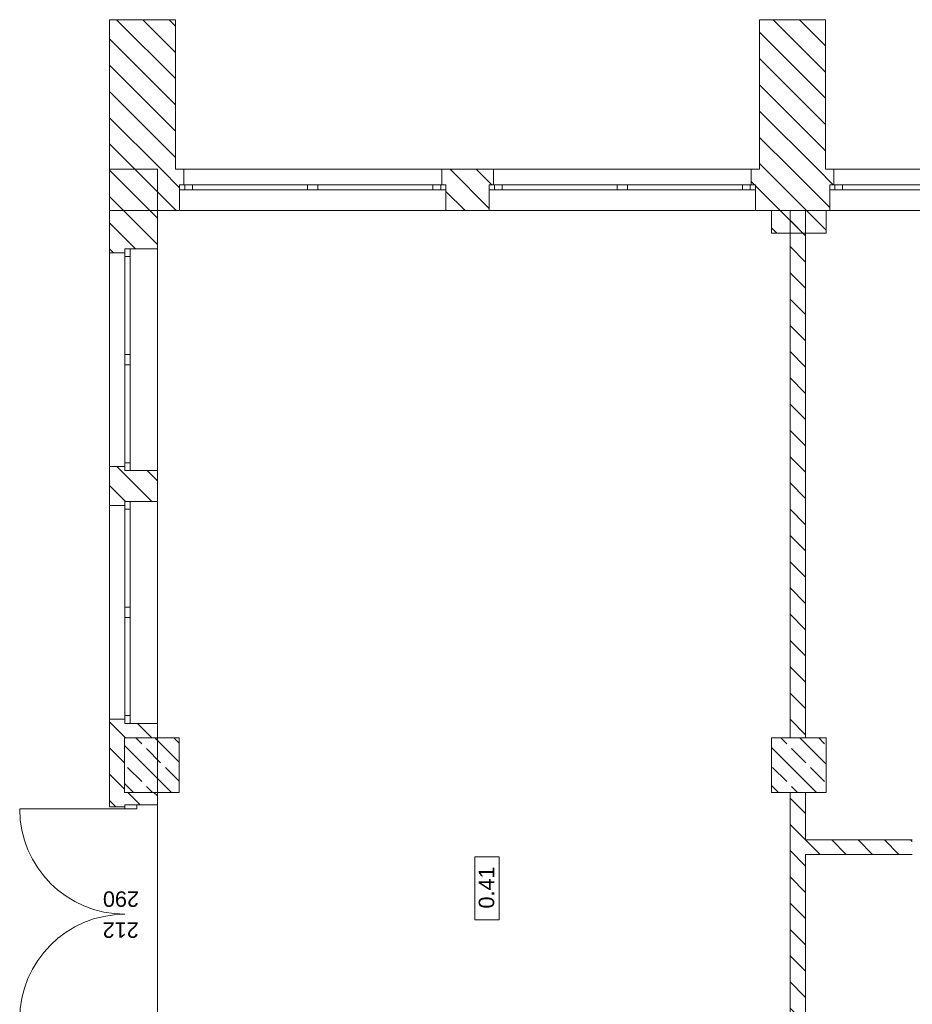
# Model space of a CAD drawing. Header units: millimetres. Extents: x -146116 to 602001, y -318793 to 100489.
# Tile 59 of 100: x 276639 to 285289, y -10013 to -470. Entities that reach past the tile are written whole.
import ezdxf

# ---------------------------------------------------------------- set-up
doc = ezdxf.new("R2010")
doc.units = ezdxf.units.MM
doc.header["$LTSCALE"] = 0.1
doc.header["$MEASUREMENT"] = 0
doc.layers.add('eks Rzut parteru$0$poziom_1 (1)_4_2D - Ogólne_Nr_pióra__19', color=8, linetype='Continuous')
doc.layers.add('REWIZJA_1', color=6, linetype='Continuous')
for name, color, linetype, lineweight in [('eks Rzut parteru$0$poziom_1 (1)_4_2D - Ogólne_Nr_pióra__21_Nr_pióra__7', 8, 'Continuous', 18), ('eks Rzut parteru$0$poziom_1 (1)_4_Drzwi ArchiCAD_Nr_pióra__27_Nr_pióra__7', 8, 'Continuous', 18), ('eks Rzut parteru$0$poziom_1 (1)_4_Drzwi ArchiCAD_Nr_pióra__81_Nr_pióra__4', 8, 'Continuous', 18), ('eks Rzut parteru$0$poziom_1 (1)_4_Konstrukcja - Stropy_Nr_pióra__81_Nr_pióra__4', 8, 'Continuous', 18), ('eks Rzut parteru$0$poziom_1 (1)_4_Konstrukcja - Słupy_Nr_pióra__1_Nr_pióra__7', 8, 'Continuous', 18), ('eks Rzut parteru$0$poziom_1 (1)_4_Konstrukcja - Słupy_Nr_pióra__82_Nr_pióra__10', 8, 'Continuous', 18), ('eks Rzut parteru$0$poziom_1 (1)_4_Konstrukcja - Ściany zew_Nr_pióra__107_Nr_pióra__10', 8, 'Continuous', 18), ('eks Rzut parteru$0$poziom_1 (1)_4_Konstrukcja - Ściany zew_Nr_pióra__27_Nr_pióra__7', 8, 'Continuous', 18), ('eks Rzut parteru$0$poziom_1 (1)_4_Metryczki pomieszczeń ArchiCADa_Nr_pióra__6_Nr_pióra__5', 8, 'Continuous', 18), ('eks Rzut parteru$0$poziom_1 (1)_4_Okna ArchiCADa_Nr_pióra__101_Nr_pióra__252', 8, 'Continuous', 18), ('eks Rzut parteru$0$poziom_1 (1)_4_Okna ArchiCADa_Nr_pióra__27_Nr_pióra__7', 8, 'Continuous', 18), ('eks Rzut parteru$0$poziom_1 (1)_4_Okna ArchiCADa_Nr_pióra__81_Nr_pióra__4', 8, 'Continuous', 18), ('eks Rzut parteru$0$poziom_1 (1)_4_Znaczniki drzwi ArchiCADa_Nr_pióra__7_Nr_pióra__7', 8, 'Continuous', 18)]:
    doc.layers.add(name, color=color, linetype=linetype, lineweight=lineweight)
doc.styles.add('eks Rzut parteru$0$GENERATED_STYLE_1', font='arial.ttf')
pattern_1 = [(135, (247210.2, -28905.45), (127.2792, 127.2792), [])]
pattern_2 = [(135, (247210.2, -28905.45), (183.8478, 183.8478), []), (135, (247118.27, -28997.38), (183.8478, 183.8478), [195, -65])]

# ---------------------------------------------------------------- blocks, each defined once
blk = doc.blocks.new('eks Rzut parteru')
at = {"layer": 'eks Rzut parteru$0$poziom_1 (1)_4_2D - Ogólne_Nr_pióra__19', "linetype": 'Continuous', "lineweight": 0}
blk.add_hatch(color=256, dxfattribs=at).paths.add_polyline_path([(189022, -12514.9), (189028.4, -12514.9), (189028.4, -12112.3), (188560.9, -12112.3), (188560.9, -12118.5), (189022, -12118.5)])
at = {"layer": 'eks Rzut parteru$0$poziom_1 (1)_4_Konstrukcja - Słupy_Nr_pióra__82_Nr_pióra__10', "linetype": 'Continuous', "lineweight": 18}
h = blk.add_hatch(dxfattribs=at)
h.set_pattern_fill('BETON_ZBROJONY_0004', color=256, angle=270, style=0, pattern_type=2)
h.set_pattern_definition(pattern_2)
h.paths.add_polyline_path([(189235.2, -18155.4), (189235.2, -17625.4), (188705.2, -17625.4), (188705.2, -18155.4)])
h = blk.add_hatch(dxfattribs=at)
h.set_pattern_fill('BETON_ZBROJONY_0004', color=256, angle=270, style=0, pattern_type=2)
h.set_pattern_definition(pattern_2)
h.paths.add_polyline_path([(195505.2, -18155.5), (195505.2, -17625.5), (194975.2, -17625.5), (194975.2, -18155.5)])
at = {"layer": 'eks Rzut parteru$0$poziom_1 (1)_4_Konstrukcja - Ściany zew_Nr_pióra__107_Nr_pióra__10', "linetype": 'Continuous', "lineweight": 18}
h = blk.add_hatch(dxfattribs=at)
h.set_pattern_fill('BLOCZKI_CERAMICZNE_0004', color=256, angle=270, style=0, pattern_type=2)
h.set_pattern_definition(pattern_1)
h.paths.add_polyline_path([(188560.2, -10665.5), (188560.2, -12115.5), (189200.2, -12115.5), (189200.2, -10665.5)])
h = blk.add_hatch(dxfattribs=at)
h.set_pattern_fill('BLOCZKI_CERAMICZNE_0004', color=256, angle=270, style=0, pattern_type=2)
h.set_pattern_definition(pattern_1)
h.paths.add_polyline_path([(194860.2, -10665.5), (194860.2, -12115.5), (195500.2, -12115.5), (195500.2, -10665.5)])
h = blk.add_hatch(dxfattribs=at)
h.set_pattern_fill('BLOCZKI_CERAMICZNE_0004', color=256, angle=270, style=0, pattern_type=2)
h.set_pattern_definition(pattern_1)
h.paths.add_polyline_path([(188560.2, -12515.5), (189240.2, -12515.5), (189240.2, -12265.5), (189280.2, -12265.5), (189280.2, -12115.5), (188560.2, -12115.5)])
h = blk.add_hatch(dxfattribs=at)
h.set_pattern_fill('BLOCZKI_CERAMICZNE_0004', color=256, angle=270, style=0, pattern_type=2)
h.set_pattern_definition(pattern_1)
h.paths.add_polyline_path([(188560.2, -12115.5), (188560.2, -12925.5), (188710.2, -12925.5), (188710.2, -12885.5), (189025.2, -12885.5), (189025.2, -12115.5)])
h = blk.add_hatch(dxfattribs=at)
h.set_pattern_fill('BLOCZKI_CERAMICZNE_0004', color=256, angle=270, style=0, pattern_type=2)
h.set_pattern_definition(pattern_1)
h.paths.add_polyline_path([(192240.2, -12515.5), (192240.2, -12265.5), (192280.2, -12265.5), (192280.2, -12115.5), (191780.2, -12115.5), (191780.2, -12265.5), (191820.2, -12265.5), (191820.2, -12515.5)])
h = blk.add_hatch(dxfattribs=at)
h.set_pattern_fill('BLOCZKI_CERAMICZNE_0004', color=256, angle=270, style=0, pattern_type=2)
h.set_pattern_definition(pattern_1)
h.paths.add_polyline_path([(195540.2, -12515.5), (195540.2, -12265.5), (195580.2, -12265.5), (195580.2, -12115.5), (194780.2, -12115.5), (194780.2, -12265.5), (194820.2, -12265.5), (194820.2, -12515.5)])
h = blk.add_hatch(dxfattribs=at)
h.set_pattern_fill('BLOCZKI_CERAMICZNE_0004', color=256, angle=270, style=0, pattern_type=2)
h.set_pattern_definition(pattern_1)
h.paths.add_polyline_path([(194975.2, -12515.5), (194975.2, -12735.5), (195505.2, -12735.5), (195505.2, -12515.5)])
h = blk.add_hatch(dxfattribs=at)
h.set_pattern_fill('BLOCZKI_CERAMICZNE_0004', color=256, angle=270, style=0, pattern_type=2)
h.set_pattern_definition(pattern_1)
h.paths.add_polyline_path([(195305.2, -12515.5), (195155.2, -12515.5), (195155.2, -17625.5), (195305.2, -17625.5)])
h = blk.add_hatch(dxfattribs=at)
h.set_pattern_fill('BLOCZKI_CERAMICZNE_0004', color=256, angle=270, style=0, pattern_type=2)
h.set_pattern_definition(pattern_1)
h.paths.add_polyline_path([(188560.2, -15375.5), (188710.2, -15375.5), (188710.2, -15335.5), (189025.2, -15335.5), (189025.2, -15035.5), (188710.2, -15035.5), (188710.2, -14995.5), (188560.2, -14995.5)])
h = blk.add_hatch(dxfattribs=at)
h.set_pattern_fill('BLOCZKI_CERAMICZNE_0004', color=256, angle=270, style=0, pattern_type=2)
h.set_pattern_definition(pattern_1)
h.paths.add_polyline_path([(188560.2, -17445.5), (188560.2, -17625.4), (189025.2, -17625.4), (189025.2, -17485.5), (188710.2, -17485.5), (188710.2, -17445.5)])
h = blk.add_hatch(dxfattribs=at)
h.set_pattern_fill('BLOCZKI_CERAMICZNE_0004', color=256, angle=270, style=0, pattern_type=2)
h.set_pattern_definition(pattern_1)
h.paths.add_polyline_path([(188560.2, -17625.4), (188560.2, -18155.4), (188705.2, -18155.4), (188705.2, -17625.4)])
h = blk.add_hatch(dxfattribs=at)
h.set_pattern_fill('BLOCZKI_CERAMICZNE_0004', color=256, angle=270, style=0, pattern_type=2)
h.set_pattern_definition(pattern_1)
h.paths.add_polyline_path([(188710.2, -18295.4), (188710.2, -18275.4), (189025.2, -18275.4), (189025.2, -18155.4), (188560.2, -18155.4), (188560.2, -18295.4)])
h = blk.add_hatch(dxfattribs=at)
h.set_pattern_fill('BLOCZKI_CERAMICZNE_0004', color=256, angle=270, style=0, pattern_type=2)
h.set_pattern_definition(pattern_1)
h.paths.add_polyline_path([(195305.2, -20515.5), (195305.2, -18155.5), (195155.2, -18155.5), (195155.2, -20515.5)])
h = blk.add_hatch(dxfattribs=at)
h.set_pattern_fill('BLOCZKI_CERAMICZNE_0004', color=256, angle=270, style=0, pattern_type=2)
h.set_pattern_definition(pattern_1)
h.paths.add_polyline_path([(195305.2, -18755.5), (196340.2, -18755.5), (196340.2, -18615.5), (195305.2, -18615.5)])
at = {"layer": 'eks Rzut parteru$0$poziom_1 (1)_4_2D - Ogólne_Nr_pióra__21_Nr_pióra__7', "linetype": 'Continuous', "lineweight": 18}
for p, q in [((188560.2, -10665.5), (189200.2, -10665.5)), ((195500.2, -10665.5), (194860.2, -10665.5))]:
    blk.add_line(p, q, dxfattribs=at)
at = {"layer": 'eks Rzut parteru$0$poziom_1 (1)_4_Drzwi ArchiCAD_Nr_pióra__27_Nr_pióra__7', "linetype": 'Continuous', "lineweight": 18}
for p, q in [((188710.2, -18275.4), (188825.2, -18275.4)), ((188710.2, -18295.4), (188710.2, -18275.4))]:
    blk.add_line(p, q, dxfattribs=at)
at = {"layer": 'eks Rzut parteru$0$poziom_1 (1)_4_Drzwi ArchiCAD_Nr_pióra__81_Nr_pióra__4', "linetype": 'Continuous', "lineweight": 18}
for p, q in [((188825.2, -18315.4), (187690.2, -18315.4)), ((188710.2, -18315.4), (188710.2, -18275.4)), ((188710.2, -18275.4), (188825.2, -18275.4)), ((188825.2, -18275.4), (188825.2, -18315.4))]:
    blk.add_line(p, q, dxfattribs=at)
for centre, start, end in [((188710.2, -18315.4), 180, 270), ((188710.2, -20355.4), 90, 180)]:
    blk.add_arc(centre, 1020, start, end, dxfattribs=at)
at = {"layer": 'eks Rzut parteru$0$poziom_1 (1)_4_Konstrukcja - Stropy_Nr_pióra__81_Nr_pióra__4', "linetype": 'Continuous', "lineweight": 18, "flags": 128}
blk.add_lwpolyline([(214220.2, -23565.5), (214220.2, -26865.5), (214220.2, -29152), (214710.2, -29152), (214710.2, -33375.5), (210960.2, -33375.5), (210960.2, -34015.5), (189025.2, -34015.5), (189025.2, -12515.5), (211835.2, -12515.5), (211835.2, -18575.5), (211340.2, -18575.5), (211340.2, -24130.5), (212990.2, -24130.5), (212990.2, -23565.5)], close=True, dxfattribs=at)
at = {"layer": 'eks Rzut parteru$0$poziom_1 (1)_4_Konstrukcja - Słupy_Nr_pióra__1_Nr_pióra__7', "linetype": 'Continuous', "lineweight": 18, "flags": 128}
for points in [[(189235.2, -18155.4), (189235.2, -17625.4), (188705.2, -17625.4), (188705.2, -18155.4)], [(195505.2, -18155.5), (195505.2, -17625.5), (194975.2, -17625.5), (194975.2, -18155.5)]]:
    blk.add_lwpolyline(points, close=True, dxfattribs=at)
at = {"layer": 'eks Rzut parteru$0$poziom_1 (1)_4_Konstrukcja - Ściany zew_Nr_pióra__27_Nr_pióra__7', "linetype": 'Continuous', "lineweight": 18}
for p, q in [((188560.2, -10665.5), (188560.2, -12925.5)), ((189280.2, -12115.5), (189280.2, -12265.5)), ((191780.2, -12115.5), (191780.2, -12265.5)), ((192280.2, -12115.5), (192280.2, -12265.5)), ((194780.2, -12115.5), (194780.2, -12265.5)), ((195580.2, -12115.5), (195580.2, -12265.5)), ((189240.2, -12265.5), (189240.2, -12515.5)), ((189280.2, -12265.5), (189240.2, -12265.5)), ((191780.2, -12265.5), (191820.2, -12265.5)), ((191820.2, -12265.5), (191820.2, -12515.5)), ((192240.2, -12265.5), (192240.2, -12515.5)), ((192280.2, -12265.5), (192240.2, -12265.5)), ((194780.2, -12265.5), (194820.2, -12265.5)), ((194820.2, -12265.5), (194820.2, -12515.5)), ((195540.2, -12265.5), (195540.2, -12515.5)), ((195580.2, -12265.5), (195540.2, -12265.5)), ((188560.2, -12925.5), (188710.2, -12925.5)), ((188710.2, -12925.5), (188710.2, -12885.5)), ((188710.2, -12885.5), (189025.2, -12885.5)), ((188560.2, -14995.5), (188710.2, -14995.5)), ((188710.2, -14995.5), (188710.2, -15035.5)), ((188710.2, -15035.5), (189025.2, -15035.5)), ((188710.2, -15375.5), (188710.2, -15335.5)), ((188710.2, -15335.5), (189025.2, -15335.5)), ((188560.2, -15375.5), (188710.2, -15375.5)), ((188560.2, -17445.5), (188710.2, -17445.5)), ((188710.2, -17445.5), (188710.2, -17485.5)), ((188710.2, -17485.5), (189025.2, -17485.5)), ((188560.2, -18295.4), (188710.2, -18295.4)), ((188710.2, -18295.4), (188710.2, -18275.4)), ((188710.2, -18275.4), (189025.2, -18275.4))]:
    blk.add_line(p, q, dxfattribs=at)
at = {"layer": 'eks Rzut parteru$0$poziom_1 (1)_4_Konstrukcja - Ściany zew_Nr_pióra__27_Nr_pióra__7', "linetype": 'Continuous', "lineweight": 18, "flags": 128}
for points in [[(189200.2, -12115.5), (189200.2, -10665.5)], [(194860.2, -10665.5), (194860.2, -12115.5)], [(195500.2, -12115.5), (195500.2, -10665.5)], [(189025.2, -12115.5), (188560.2, -12115.5)], [(189025.2, -12885.5), (189025.2, -12115.5)], [(189280.2, -12115.5), (189200.2, -12115.5)], [(192280.2, -12115.5), (191780.2, -12115.5)], [(194860.2, -12115.5), (194780.2, -12115.5)], [(195580.2, -12115.5), (195500.2, -12115.5)], [(188560.2, -12515.5), (189240.2, -12515.5)], [(191820.2, -12515.5), (192240.2, -12515.5)], [(194820.2, -12515.5), (194975.2, -12515.5)], [(194975.2, -12515.5), (194975.2, -12735.5)], [(195155.2, -12515.5), (195155.2, -17625.5)], [(195305.2, -17625.5), (195305.2, -12515.5)], [(195505.2, -12515.5), (195540.2, -12515.5)], [(195505.2, -12735.5), (195505.2, -12515.5)], [(194975.2, -12735.5), (195505.2, -12735.5)], [(188560.2, -14995.5), (188560.2, -15375.5)], [(189025.2, -15335.5), (189025.2, -15035.5)], [(188560.2, -17445.5), (188560.2, -18295.4)], [(189025.2, -17625.4), (189025.2, -17485.5)], [(189025.2, -18275.4), (189025.2, -18155.4)], [(195155.2, -18155.5), (195155.2, -20515.5)], [(195305.2, -18615.5), (195305.2, -18155.5)], [(196340.2, -18615.5), (195305.2, -18615.5)], [(195305.2, -20515.5), (195305.2, -18755.5)], [(195305.2, -18755.5), (196340.2, -18755.5)]]:
    blk.add_lwpolyline(points, dxfattribs=at)
at = {"layer": 'eks Rzut parteru$0$poziom_1 (1)_4_Metryczki pomieszczeń ArchiCADa_Nr_pióra__6_Nr_pióra__5', "linetype": 'Continuous', "lineweight": 18}
for p, q in [((192101.2, -19389.3), (192101.2, -18779.2)), ((192101.2, -18779.2), (192336.9, -18779.2)), ((192336.9, -18779.2), (192336.9, -19389.3)), ((192336.9, -19389.3), (192101.2, -19389.3))]:
    blk.add_line(p, q, dxfattribs=at)
at = {"layer": 'eks Rzut parteru$0$poziom_1 (1)_4_Okna ArchiCADa_Nr_pióra__101_Nr_pióra__252', "linetype": 'Continuous', "lineweight": 18}
for p, q in [((189365.2, -12265.5), (189240.2, -12265.5)), ((189365.2, -12315.5), (189365.2, -12265.5)), ((190580.2, -12265.5), (190480.2, -12265.5)), ((190480.2, -12265.5), (190480.2, -12315.5)), ((190580.2, -12315.5), (190580.2, -12265.5)), ((191820.2, -12265.5), (191695.2, -12265.5)), ((191695.2, -12265.5), (191695.2, -12315.5)), ((192365.2, -12265.5), (192240.2, -12265.5)), ((192365.2, -12315.5), (192365.2, -12265.5)), ((193580.2, -12265.5), (193480.2, -12265.5)), ((193480.2, -12265.5), (193480.2, -12315.5)), ((193580.2, -12315.5), (193580.2, -12265.5)), ((194820.2, -12265.5), (194695.2, -12265.5)), ((194695.2, -12265.5), (194695.2, -12315.5)), ((195665.2, -12265.5), (195540.2, -12265.5)), ((195665.2, -12315.5), (195665.2, -12265.5)), ((189240.2, -12315.5), (189365.2, -12315.5)), ((190480.2, -12315.5), (190580.2, -12315.5)), ((191695.2, -12315.5), (191820.2, -12315.5)), ((192240.2, -12315.5), (192365.2, -12315.5)), ((193480.2, -12315.5), (193580.2, -12315.5)), ((194695.2, -12315.5), (194820.2, -12315.5)), ((195540.2, -12315.5), (195665.2, -12315.5)), ((188710.2, -12885.5), (188710.2, -12960.5)), ((188710.2, -12960.5), (188760.2, -12960.5)), ((188760.2, -12960.5), (188760.2, -12885.5)), ((188710.2, -13910.5), (188710.2, -14010.5)), ((188760.2, -13910.5), (188710.2, -13910.5)), ((188760.2, -14010.5), (188760.2, -13910.5)), ((188710.2, -14010.5), (188760.2, -14010.5)), ((188760.2, -14960.5), (188710.2, -14960.5)), ((188710.2, -14960.5), (188710.2, -15035.5)), ((188760.2, -15035.5), (188760.2, -14960.5)), ((188710.2, -15335.5), (188710.2, -15410.5)), ((188760.2, -15410.5), (188760.2, -15335.5)), ((188710.2, -15410.5), (188760.2, -15410.5)), ((188710.2, -16360.5), (188710.2, -16460.5)), ((188760.2, -16360.5), (188710.2, -16360.5)), ((188760.2, -16460.5), (188760.2, -16360.5)), ((188710.2, -16460.5), (188760.2, -16460.5)), ((188760.2, -17410.5), (188710.2, -17410.5)), ((188710.2, -17410.5), (188710.2, -17485.5)), ((188760.2, -17485.5), (188760.2, -17410.5))]:
    blk.add_line(p, q, dxfattribs=at)
at = {"layer": 'eks Rzut parteru$0$poziom_1 (1)_4_Okna ArchiCADa_Nr_pióra__27_Nr_pióra__7', "linetype": 'Continuous', "lineweight": 18}
for p, q in [((189240.2, -12265.5), (189240.2, -12315.5)), ((189280.2, -12265.5), (189240.2, -12265.5)), ((191780.2, -12265.5), (191820.2, -12265.5)), ((191820.2, -12265.5), (191820.2, -12315.5)), ((192240.2, -12265.5), (192240.2, -12315.5)), ((192280.2, -12265.5), (192240.2, -12265.5)), ((194780.2, -12265.5), (194820.2, -12265.5)), ((194820.2, -12265.5), (194820.2, -12315.5)), ((195540.2, -12265.5), (195540.2, -12315.5)), ((195580.2, -12265.5), (195540.2, -12265.5)), ((188710.2, -12885.5), (188760.2, -12885.5)), ((188710.2, -12925.5), (188710.2, -12885.5)), ((188710.2, -14995.5), (188710.2, -15035.5)), ((188710.2, -15035.5), (188760.2, -15035.5)), ((188710.2, -15335.5), (188760.2, -15335.5)), ((188710.2, -15375.5), (188710.2, -15335.5)), ((188710.2, -17445.5), (188710.2, -17485.5)), ((188710.2, -17485.5), (188760.2, -17485.5))]:
    blk.add_line(p, q, dxfattribs=at)
at = {"layer": 'eks Rzut parteru$0$poziom_1 (1)_4_Okna ArchiCADa_Nr_pióra__81_Nr_pióra__4', "linetype": 'Continuous', "lineweight": 18}
for p, q in [((189280.2, -12115.5), (191780.2, -12115.5)), ((192280.2, -12115.5), (194780.2, -12115.5)), ((195580.2, -12115.5), (198080.2, -12115.5)), ((189290.2, -12265.5), (189290.2, -12315.5)), ((190480.2, -12265.5), (189365.2, -12265.5)), ((191695.2, -12265.5), (190580.2, -12265.5)), ((191770.2, -12265.5), (191770.2, -12315.5)), ((192290.2, -12265.5), (192290.2, -12315.5)), ((193480.2, -12265.5), (192365.2, -12265.5)), ((194695.2, -12265.5), (193580.2, -12265.5)), ((194770.2, -12265.5), (194770.2, -12315.5)), ((195590.2, -12265.5), (195590.2, -12315.5)), ((196780.2, -12265.5), (195665.2, -12265.5)), ((189365.2, -12315.5), (190480.2, -12315.5)), ((190580.2, -12315.5), (191695.2, -12315.5)), ((192365.2, -12315.5), (193480.2, -12315.5)), ((193580.2, -12315.5), (194695.2, -12315.5)), ((195665.2, -12315.5), (196780.2, -12315.5)), ((189240.2, -12515.5), (191820.2, -12515.5)), ((192240.2, -12515.5), (194820.2, -12515.5)), ((195540.2, -12515.5), (198120.2, -12515.5)), ((188560.2, -14995.5), (188560.2, -12925.5)), ((188710.2, -12960.5), (188710.2, -13910.5)), ((188760.2, -13910.5), (188760.2, -12960.5)), ((189025.2, -15035.5), (189025.2, -12885.5)), ((188710.2, -14010.5), (188710.2, -14960.5)), ((188760.2, -14960.5), (188760.2, -14010.5)), ((189025.2, -17485.5), (189025.2, -15335.5)), ((188560.2, -17445.5), (188560.2, -15375.5)), ((188710.2, -15410.5), (188710.2, -16360.5)), ((188760.2, -16360.5), (188760.2, -15410.5)), ((188710.2, -16460.5), (188710.2, -17410.5)), ((188760.2, -17410.5), (188760.2, -16460.5))]:
    blk.add_line(p, q, dxfattribs=at)
at = {"layer": 'eks Rzut parteru$0$poziom_1 (1)_4_Metryczki pomieszczeń ArchiCADa_Nr_pióra__6_Nr_pióra__5', "linetype": 'Continuous', "lineweight": 18, "insert": (192138.5, -19280.6), "char_height": 150, "attachment_point": 1, "rotation": 90, "style": 'eks Rzut parteru$0$GENERATED_STYLE_1'}
blk.add_mtext('\\A1;0.41', dxfattribs=at)
at = {"layer": 'eks Rzut parteru$0$poziom_1 (1)_4_Znaczniki drzwi ArchiCADa_Nr_pióra__7_Nr_pióra__7', "linetype": 'Continuous', "lineweight": 18, "char_height": 150, "attachment_point": 7, "rotation": 180, "style": 'eks Rzut parteru$0$GENERATED_STYLE_1'}
for s, insert in [('\\A1;290', (188846.6, -19111.7)), ('\\A1;212', (188844.1, -19414.2))]:
    blk.add_mtext(s, dxfattribs=dict(at, insert=insert))

msp = doc.modelspace()

# ---------------------------------------------------------------- block references
at = {"layer": 'REWIZJA_1'}
msp.add_blockref('eks Rzut parteru', (88948.8, 10195.8), dxfattribs=at)

doc.saveas('drawing.dxf')
